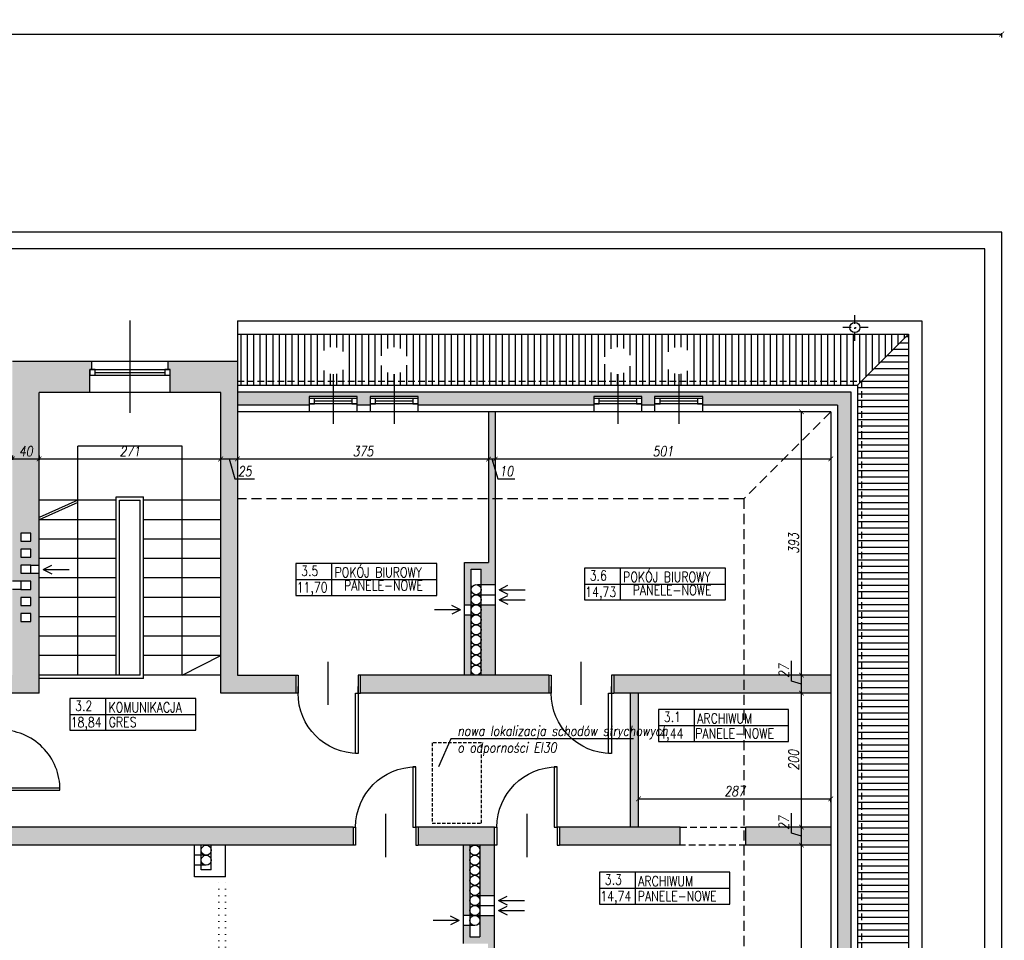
# Model space of a CAD drawing. Header units: millimetres. Extents: x 214604 to 222122, y 23717 to 26152.
# Tile 25 of 26: x 218944 to 220415, y 24778 to 26152. Entities that reach past the tile are written whole.
import ezdxf

# ---------------------------------------------------------------- set-up
doc = ezdxf.new("R2010")
doc.units = ezdxf.units.MM
for name, pattern in [('DASHDOT', [25.4, 12.7, -6.35, 0, -6.35]), ('DASHED', [0.75, 0.5, -0.25]), ('DASHED2', [0.375, 0.25, -0.125]), ('KROPKA2', [3.175, 0, -3.175])]:
    doc.linetypes.add(name, pattern=pattern)
for name, color, linetype in [('A_inwentaryzacja', 8, 'Continuous'), ('A_INWENTARYZACJA_KRESKI', 8, 'Continuous'), ('A_OPIS', 7, 'Continuous'), ('A_OPIS_ZMIANY', 2, 'Continuous'), ('A_WYMIARY', 143, 'Continuous'), ('A_ZMIANY', 10, 'Continuous')]:
    doc.layers.add(name, color=color, linetype=linetype)
doc.layers.add('A_WYBURZENIA', color=30, linetype='KROPKA2', lineweight=20)
doc.styles.add('ROMANS', font='romans.shx', dxfattribs={"width": 0.8, "oblique": 10})
doc.dimstyles.new('Kopia AGA1', dxfattribs={"dimtxt": 15, "dimasz": 7, "dimexe": 1.25, "dimexo": 0.625, "dimgap": 4, "dimtad": 1, "dimdec": 1, "dimtxsty": 'ROMANS', "dimblk": 'ARCHTICK', "dimcen": 20, "dimclrd": 256, "dimclrt": 7, "dimadec": 0, "dimazin": 0, "dimtfac": 1, "dimtdec": 1, "dimtmove": 1, "dimatfit": 3, "dimfxl": 5, "dimfxlon": 1, "dimarcsym": 0})

# ---------------------------------------------------------------- blocks, each defined once
blk = doc.blocks.new('*U7')
for p, q in [((0, 0), (0, -100)), ((900, 0), (900, -100))]:
    blk.add_line(p, q)
blk.add_lwpolyline([(0, 0), (0, 900), (43.75, 900), (43.75, 0)], close=True)
blk.add_arc((0, 0), 900, 0, 90)
blk = doc.blocks.new('*U8')
for p, q in [((0, 0), (0, 100)), ((900, 0), (900, 100))]:
    blk.add_line(p, q)
blk.add_lwpolyline([(0, 0), (0, -900), (43.75, -900), (43.75, 0)], close=True)
blk.add_arc((0, 0), 900, 270, 0)
blk = doc.blocks.new('strzałka')
for q in [(-15.7, -8.9), (-41.8, -15.4), (-15.7, -21.9)]:
    blk.add_line((-3, -15.4), q)
blk = doc.blocks.new('_ARCHTICK')
at = {"color": 0, "linetype": 'ByBlock', "const_width": 0.15}
blk.add_lwpolyline([(-0.5, -0.5), (0.5, 0.5)], dxfattribs=at)
blk = doc.blocks.new('*D42')
at = {"layer": 'A_WYMIARY', "color": 0, "lineweight": -2, "ltscale": 3, "transparency": 16777216}
for p, q in [((218933.5, 25501.5), (218933.5, 25495.2)), ((218973.5, 25501.5), (218973.5, 25495.2))]:
    blk.add_line(p, q, dxfattribs=at)
at = {"layer": 'A_WYMIARY', "lineweight": -2, "ltscale": 3, "transparency": 16777216}
blk.add_line((218933.5, 25496.5), (218973.5, 25496.5), dxfattribs=at)
at = {"layer": 'Defpoints', "color": 0, "ltscale": 3, "transparency": 16777216}
for p in [(218973.5, 25592.2), (218933.5, 25566.9), (218973.5, 25496.5)]:
    blk.add_point(p, dxfattribs=at)
at = {"layer": 'A_WYMIARY', "lineweight": -2, "ltscale": 3, "transparency": 16777216, "xscale": 7, "yscale": 7, "zscale": 7, "rotation": 180}
blk.add_blockref('_ARCHTICK', (218933.5, 25496.5), dxfattribs=at)
at = {"layer": 'A_WYMIARY', "lineweight": -2, "ltscale": 3, "transparency": 16777216, "xscale": 7, "yscale": 7, "zscale": 7}
blk.add_blockref('_ARCHTICK', (218973.5, 25496.5), dxfattribs=at)
at = {"layer": 'A_WYMIARY', "color": 7, "ltscale": 3, "transparency": 16777216, "insert": (218953.5, 25508), "char_height": 15, "attachment_point": 5, "style": 'ROMANS'}
blk.add_mtext('40', dxfattribs=at)
blk = doc.blocks.new('*D43')
at = {"layer": 'A_WYMIARY', "color": 0, "lineweight": -2, "ltscale": 3, "transparency": 16777216}
for p, q in [((218973.5, 25501.5), (218973.5, 25495.2)), ((219244.5, 25501.5), (219244.5, 25495.2))]:
    blk.add_line(p, q, dxfattribs=at)
at = {"layer": 'A_WYMIARY', "lineweight": -2, "ltscale": 3, "transparency": 16777216}
blk.add_line((218973.5, 25496.5), (219244.5, 25496.5), dxfattribs=at)
at = {"layer": 'Defpoints', "color": 0, "ltscale": 3, "transparency": 16777216}
for p in [(218973.5, 25592.2), (219244.5, 25595.9), (219244.5, 25496.5)]:
    blk.add_point(p, dxfattribs=at)
at = {"layer": 'A_WYMIARY', "lineweight": -2, "ltscale": 3, "transparency": 16777216, "xscale": 7, "yscale": 7, "zscale": 7, "rotation": 180}
blk.add_blockref('_ARCHTICK', (218973.5, 25496.5), dxfattribs=at)
at = {"layer": 'A_WYMIARY', "lineweight": -2, "ltscale": 3, "transparency": 16777216, "xscale": 7, "yscale": 7, "zscale": 7}
blk.add_blockref('_ARCHTICK', (219244.5, 25496.5), dxfattribs=at)
at = {"layer": 'A_WYMIARY', "color": 7, "ltscale": 3, "transparency": 16777216, "insert": (219109, 25508), "char_height": 15, "attachment_point": 5, "style": 'ROMANS'}
blk.add_mtext('271', dxfattribs=at)
blk = doc.blocks.new('*D44')
at = {"layer": 'A_WYMIARY', "color": 0, "lineweight": -2, "ltscale": 3, "transparency": 16777216}
for p, q in [((219244.5, 25501.5), (219244.5, 25495.2)), ((219269.5, 25501.5), (219269.5, 25495.2))]:
    blk.add_line(p, q, dxfattribs=at)
at = {"layer": 'A_WYMIARY', "lineweight": -2, "ltscale": 3, "transparency": 16777216}
for p, q in [((219244.5, 25496.5), (219269.5, 25496.5)), ((219257, 25496.5), (219265.9, 25466.7)), ((219265.9, 25466.7), (219294.9, 25466.7))]:
    blk.add_line(p, q, dxfattribs=at)
at = {"layer": 'Defpoints', "color": 0, "ltscale": 3, "transparency": 16777216}
for p in [(219244.5, 25595.9), (219269.5, 25566.9), (219269.5, 25496.5)]:
    blk.add_point(p, dxfattribs=at)
at = {"layer": 'A_WYMIARY', "lineweight": -2, "ltscale": 3, "transparency": 16777216, "xscale": 7, "yscale": 7, "zscale": 7, "rotation": 180}
blk.add_blockref('_ARCHTICK', (219244.5, 25496.5), dxfattribs=at)
at = {"layer": 'A_WYMIARY', "lineweight": -2, "ltscale": 3, "transparency": 16777216, "xscale": 7, "yscale": 7, "zscale": 7}
blk.add_blockref('_ARCHTICK', (219269.5, 25496.5), dxfattribs=at)
at = {"layer": 'A_WYMIARY', "color": 7, "ltscale": 3, "transparency": 16777216, "insert": (219280.4, 25478.2), "char_height": 15, "attachment_point": 5, "style": 'ROMANS'}
blk.add_mtext('25', dxfattribs=at)
blk = doc.blocks.new('*D45')
at = {"layer": 'A_WYMIARY', "color": 0, "lineweight": -2, "ltscale": 3, "transparency": 16777216}
for p, q in [((219269.5, 25501.5), (219269.5, 25495.2)), ((219644.5, 25501.5), (219644.5, 25495.2))]:
    blk.add_line(p, q, dxfattribs=at)
at = {"layer": 'A_WYMIARY', "lineweight": -2, "ltscale": 3, "transparency": 16777216}
blk.add_line((219269.5, 25496.5), (219644.5, 25496.5), dxfattribs=at)
at = {"layer": 'Defpoints', "color": 0, "ltscale": 3, "transparency": 16777216}
for p in [(219269.5, 25566.9), (219644.5, 25566.9), (219644.5, 25496.5)]:
    blk.add_point(p, dxfattribs=at)
at = {"layer": 'A_WYMIARY', "lineweight": -2, "ltscale": 3, "transparency": 16777216, "xscale": 7, "yscale": 7, "zscale": 7, "rotation": 180}
blk.add_blockref('_ARCHTICK', (219269.5, 25496.5), dxfattribs=at)
at = {"layer": 'A_WYMIARY', "lineweight": -2, "ltscale": 3, "transparency": 16777216, "xscale": 7, "yscale": 7, "zscale": 7}
blk.add_blockref('_ARCHTICK', (219644.5, 25496.5), dxfattribs=at)
at = {"layer": 'A_WYMIARY', "color": 7, "ltscale": 3, "transparency": 16777216, "insert": (219457, 25508), "char_height": 15, "attachment_point": 5, "style": 'ROMANS'}
blk.add_mtext('375', dxfattribs=at)
blk = doc.blocks.new('*D46')
at = {"layer": 'A_WYMIARY', "color": 0, "lineweight": -2, "ltscale": 3, "transparency": 16777216}
for p, q in [((219644.5, 25501.5), (219644.5, 25495.2)), ((219654.5, 25501.5), (219654.5, 25495.2))]:
    blk.add_line(p, q, dxfattribs=at)
at = {"layer": 'A_WYMIARY', "lineweight": -2, "ltscale": 3, "transparency": 16777216}
for p, q in [((219644.5, 25496.5), (219654.5, 25496.5)), ((219649.5, 25496.5), (219658.4, 25466.7)), ((219658.4, 25466.7), (219683.6, 25466.7))]:
    blk.add_line(p, q, dxfattribs=at)
at = {"layer": 'Defpoints', "color": 0, "ltscale": 3, "transparency": 16777216}
for p in [(219644.5, 25566.9), (219654.5, 25566.9), (219654.5, 25496.5)]:
    blk.add_point(p, dxfattribs=at)
at = {"layer": 'A_WYMIARY', "lineweight": -2, "ltscale": 3, "transparency": 16777216, "xscale": 7, "yscale": 7, "zscale": 7, "rotation": 180}
blk.add_blockref('_ARCHTICK', (219644.5, 25496.5), dxfattribs=at)
at = {"layer": 'A_WYMIARY', "lineweight": -2, "ltscale": 3, "transparency": 16777216, "xscale": 7, "yscale": 7, "zscale": 7}
blk.add_blockref('_ARCHTICK', (219654.5, 25496.5), dxfattribs=at)
at = {"layer": 'A_WYMIARY', "color": 7, "ltscale": 3, "transparency": 16777216, "insert": (219671, 25478.2), "char_height": 15, "attachment_point": 5, "style": 'ROMANS'}
blk.add_mtext('10', dxfattribs=at)
blk = doc.blocks.new('*D47')
at = {"layer": 'A_WYMIARY', "color": 0, "lineweight": -2, "ltscale": 3, "transparency": 16777216}
for p, q in [((219654.5, 25501.5), (219654.5, 25495.2)), ((220155.5, 25501.5), (220155.5, 25495.2))]:
    blk.add_line(p, q, dxfattribs=at)
at = {"layer": 'A_WYMIARY', "lineweight": -2, "ltscale": 3, "transparency": 16777216}
blk.add_line((219654.5, 25496.5), (220155.5, 25496.5), dxfattribs=at)
at = {"layer": 'Defpoints', "color": 0, "ltscale": 3, "transparency": 16777216}
for p in [(219654.5, 25566.9), (220155.5, 25566.9), (220155.5, 25496.5)]:
    blk.add_point(p, dxfattribs=at)
at = {"layer": 'A_WYMIARY', "lineweight": -2, "ltscale": 3, "transparency": 16777216, "xscale": 7, "yscale": 7, "zscale": 7, "rotation": 180}
blk.add_blockref('_ARCHTICK', (219654.5, 25496.5), dxfattribs=at)
at = {"layer": 'A_WYMIARY', "lineweight": -2, "ltscale": 3, "transparency": 16777216, "xscale": 7, "yscale": 7, "zscale": 7}
blk.add_blockref('_ARCHTICK', (220155.5, 25496.5), dxfattribs=at)
at = {"layer": 'A_WYMIARY', "color": 7, "ltscale": 3, "transparency": 16777216, "insert": (219905, 25508), "char_height": 15, "attachment_point": 5, "style": 'ROMANS'}
blk.add_mtext('501', dxfattribs=at)
blk = doc.blocks.new('*D53')
at = {"layer": 'A_WYMIARY', "color": 0, "lineweight": -2, "ltscale": 3, "transparency": 16777216}
for p, q in [((220116.6, 24919.9), (220110.4, 24919.9)), ((220116.6, 24526.9), (220110.4, 24526.9))]:
    blk.add_line(p, q, dxfattribs=at)
at = {"layer": 'A_WYMIARY', "lineweight": -2, "ltscale": 3, "transparency": 16777216}
blk.add_line((220111.6, 24526.9), (220111.6, 24919.9), dxfattribs=at)
at = {"layer": 'Defpoints', "color": 0, "ltscale": 3, "transparency": 16777216}
for p in [(220111.6, 24919.9), (220155.5, 24919.9), (220155.5, 24526.9)]:
    blk.add_point(p, dxfattribs=at)
at = {"layer": 'A_WYMIARY', "lineweight": -2, "ltscale": 3, "transparency": 16777216, "xscale": 7, "yscale": 7, "zscale": 7}
for p, rotation in [((220111.6, 24919.9), 90), ((220111.6, 24526.9), 270)]:
    blk.add_blockref('_ARCHTICK', p, dxfattribs=dict(at, rotation=rotation))
at = {"layer": 'A_WYMIARY', "color": 7, "ltscale": 3, "transparency": 16777216, "insert": (220100.1, 24723.4), "char_height": 15, "attachment_point": 5, "rotation": 90, "style": 'ROMANS'}
blk.add_mtext('393', dxfattribs=at)
blk = doc.blocks.new('*D54')
at = {"layer": 'A_WYMIARY', "lineweight": -2, "ltscale": 3, "transparency": 16777216}
for p, q in [((220096.9, 24937.8), (220096.9, 24967.9)), ((220111.6, 24933.4), (220096.9, 24937.8)), ((220111.6, 24919.9), (220111.6, 24946.9))]:
    blk.add_line(p, q, dxfattribs=at)
at = {"layer": 'A_WYMIARY', "color": 0, "lineweight": -2, "ltscale": 3, "transparency": 16777216}
for p, q in [((220116.6, 24946.9), (220110.4, 24946.9)), ((220116.6, 24919.9), (220110.4, 24919.9))]:
    blk.add_line(p, q, dxfattribs=at)
at = {"layer": 'Defpoints', "color": 0, "ltscale": 3, "transparency": 16777216}
for p in [(220111.6, 24946.9), (220155.5, 24946.9), (220155.5, 24919.9)]:
    blk.add_point(p, dxfattribs=at)
at = {"layer": 'A_WYMIARY', "lineweight": -2, "ltscale": 3, "transparency": 16777216, "xscale": 7, "yscale": 7, "zscale": 7}
for p, rotation in [((220111.6, 24946.9), 90), ((220111.6, 24919.9), 270)]:
    blk.add_blockref('_ARCHTICK', p, dxfattribs=dict(at, rotation=rotation))
at = {"layer": 'A_WYMIARY', "color": 7, "ltscale": 3, "transparency": 16777216, "insert": (220085.4, 24952.8), "char_height": 15, "attachment_point": 5, "rotation": 90, "style": 'ROMANS'}
blk.add_mtext('27', dxfattribs=at)
blk = doc.blocks.new('*D55')
at = {"layer": 'A_WYMIARY', "color": 0, "lineweight": -2, "ltscale": 3, "transparency": 16777216}
for p, q in [((220116.6, 25146.9), (220110.4, 25146.9)), ((220116.6, 24946.9), (220110.4, 24946.9))]:
    blk.add_line(p, q, dxfattribs=at)
at = {"layer": 'A_WYMIARY', "lineweight": -2, "ltscale": 3, "transparency": 16777216}
blk.add_line((220111.6, 24946.9), (220111.6, 25146.9), dxfattribs=at)
at = {"layer": 'Defpoints', "color": 0, "ltscale": 3, "transparency": 16777216}
for p in [(220111.6, 25146.9), (220155.5, 25146.9), (220155.5, 24946.9)]:
    blk.add_point(p, dxfattribs=at)
at = {"layer": 'A_WYMIARY', "lineweight": -2, "ltscale": 3, "transparency": 16777216, "xscale": 7, "yscale": 7, "zscale": 7}
for p, rotation in [((220111.6, 25146.9), 90), ((220111.6, 24946.9), 270)]:
    blk.add_blockref('_ARCHTICK', p, dxfattribs=dict(at, rotation=rotation))
at = {"layer": 'A_WYMIARY', "color": 7, "ltscale": 3, "transparency": 16777216, "insert": (220100.1, 25046.9), "char_height": 15, "attachment_point": 5, "rotation": 90, "style": 'ROMANS'}
blk.add_mtext('200', dxfattribs=at)
blk = doc.blocks.new('*D56')
at = {"layer": 'A_WYMIARY', "lineweight": -2, "ltscale": 3, "transparency": 16777216}
for p, q in [((220096.9, 25164.8), (220096.9, 25194.9)), ((220111.6, 25146.9), (220111.6, 25173.9)), ((220111.6, 25160.4), (220096.9, 25164.8))]:
    blk.add_line(p, q, dxfattribs=at)
at = {"layer": 'A_WYMIARY', "color": 0, "lineweight": -2, "ltscale": 3, "transparency": 16777216}
for p, q in [((220116.6, 25173.9), (220110.4, 25173.9)), ((220116.6, 25146.9), (220110.4, 25146.9))]:
    blk.add_line(p, q, dxfattribs=at)
at = {"layer": 'Defpoints', "color": 0, "ltscale": 3, "transparency": 16777216}
for p in [(220111.6, 25173.9), (220155.5, 25173.9), (220155.5, 25146.9)]:
    blk.add_point(p, dxfattribs=at)
at = {"layer": 'A_WYMIARY', "lineweight": -2, "ltscale": 3, "transparency": 16777216, "xscale": 7, "yscale": 7, "zscale": 7}
for p, rotation in [((220111.6, 25173.9), 90), ((220111.6, 25146.9), 270)]:
    blk.add_blockref('_ARCHTICK', p, dxfattribs=dict(at, rotation=rotation))
at = {"layer": 'A_WYMIARY', "color": 7, "ltscale": 3, "transparency": 16777216, "insert": (220085.4, 25179.8), "char_height": 15, "attachment_point": 5, "rotation": 90, "style": 'ROMANS'}
blk.add_mtext('27', dxfattribs=at)
blk = doc.blocks.new('*D57')
at = {"layer": 'A_WYMIARY', "color": 0, "lineweight": -2, "ltscale": 3, "transparency": 16777216}
for p, q in [((220116.6, 25566.9), (220110.4, 25566.9)), ((220116.6, 25173.9), (220110.4, 25173.9))]:
    blk.add_line(p, q, dxfattribs=at)
at = {"layer": 'A_WYMIARY', "lineweight": -2, "ltscale": 3, "transparency": 16777216}
blk.add_line((220111.6, 25173.9), (220111.6, 25566.9), dxfattribs=at)
at = {"layer": 'Defpoints', "color": 0, "ltscale": 3, "transparency": 16777216}
for p in [(220111.6, 25566.9), (220155.5, 25566.9), (220155.5, 25173.9)]:
    blk.add_point(p, dxfattribs=at)
at = {"layer": 'A_WYMIARY', "lineweight": -2, "ltscale": 3, "transparency": 16777216, "xscale": 7, "yscale": 7, "zscale": 7}
for p, rotation in [((220111.6, 25566.9), 90), ((220111.6, 25173.9), 270)]:
    blk.add_blockref('_ARCHTICK', p, dxfattribs=dict(at, rotation=rotation))
at = {"layer": 'A_WYMIARY', "color": 7, "ltscale": 3, "transparency": 16777216, "insert": (220100.1, 25370.4), "char_height": 15, "attachment_point": 5, "rotation": 90, "style": 'ROMANS'}
blk.add_mtext('393', dxfattribs=at)
blk = doc.blocks.new('*D86')
at = {"layer": 'A_OPIS', "color": 0, "lineweight": -2, "ltscale": 3, "transparency": 16777216}
for p, q in [((214910.7, 26126), (214910.7, 26132.3)), ((220410.7, 26126), (220410.7, 26132.3))]:
    blk.add_line(p, q, dxfattribs=at)
at = {"layer": 'A_OPIS', "lineweight": -2, "ltscale": 3, "transparency": 16777216}
blk.add_line((214910.7, 26131), (220410.7, 26131), dxfattribs=at)
at = {"layer": 'Defpoints', "color": 0, "ltscale": 3, "transparency": 16777216}
for p in [(220410.7, 26131), (214910.7, 25904.5), (220410.7, 25904.5)]:
    blk.add_point(p, dxfattribs=at)
at = {"layer": 'A_OPIS', "lineweight": -2, "ltscale": 3, "transparency": 16777216, "xscale": 7, "yscale": 7, "zscale": 7, "rotation": 180}
blk.add_blockref('_ARCHTICK', (214910.7, 26131), dxfattribs=at)
at = {"layer": 'A_OPIS', "lineweight": -2, "ltscale": 3, "transparency": 16777216, "xscale": 7, "yscale": 7, "zscale": 7}
blk.add_blockref('_ARCHTICK', (220410.7, 26131), dxfattribs=at)
at = {"layer": 'A_OPIS', "color": 7, "ltscale": 3, "transparency": 16777216, "insert": (217660.7, 26142.5), "char_height": 15, "attachment_point": 5, "style": 'ROMANS'}
blk.add_mtext('5500', dxfattribs=at)
blk = doc.blocks.new('*D107')
at = {"layer": 'A_WYMIARY', "color": 0, "lineweight": -2, "ltscale": 3, "transparency": 16777216}
for p, q in [((219868.5, 24984), (219868.5, 24990.3)), ((220155.5, 24984), (220155.5, 24990.3))]:
    blk.add_line(p, q, dxfattribs=at)
at = {"layer": 'A_WYMIARY', "lineweight": -2, "ltscale": 3, "transparency": 16777216}
blk.add_line((219868.5, 24989), (220155.5, 24989), dxfattribs=at)
at = {"layer": 'Defpoints', "color": 0, "ltscale": 3, "transparency": 16777216}
for p in [(220155.5, 24989), (219868.5, 24946.9), (220155.5, 24946.9)]:
    blk.add_point(p, dxfattribs=at)
at = {"layer": 'A_WYMIARY', "lineweight": -2, "ltscale": 3, "transparency": 16777216, "xscale": 7, "yscale": 7, "zscale": 7, "rotation": 180}
blk.add_blockref('_ARCHTICK', (219868.5, 24989), dxfattribs=at)
at = {"layer": 'A_WYMIARY', "lineweight": -2, "ltscale": 3, "transparency": 16777216, "xscale": 7, "yscale": 7, "zscale": 7}
blk.add_blockref('_ARCHTICK', (220155.5, 24989), dxfattribs=at)
at = {"layer": 'A_WYMIARY', "color": 7, "ltscale": 3, "transparency": 16777216, "insert": (220012, 25000.5), "char_height": 15, "attachment_point": 5, "style": 'ROMANS'}
blk.add_mtext('287', dxfattribs=at)

msp = doc.modelspace()

# ---------------------------------------------------------------- hatches: boundary and pattern name
at = {"layer": 'A_inwentaryzacja', "ltscale": 3}
h = msp.add_hatch(dxfattribs=at)
h.set_pattern_fill('ANSI31', color=256, scale=3, angle=45)
h.paths.add_polyline_path([(220271.52, 25682.87), (219269.52, 25682.87), (219269.52, 25612.87), (219412.52, 25612.87), (219412.52, 25623.12, -0.4142136), (219392.23, 25643.4, -1), (219432.8, 25643.4, -0.4142136), (219412.52, 25623.12), (219412.52, 25612.87), (219503.52, 25612.87), (219503.52, 25623.12, -0.4142136), (219483.23, 25643.4, -1), (219523.8, 25643.4, -0.4142136), (219503.52, 25623.12), (219503.52, 25612.87), (219837.52, 25612.87), (219837.52, 25623.12, -0.4142136), (219817.23, 25643.4, -1), (219857.8, 25643.4, -0.4142136), (219837.52, 25623.12), (219837.52, 25612.87), (219928.52, 25612.87), (219928.52, 25623.12, -0.4142136), (219908.23, 25643.4, -1), (219948.8, 25643.4, -0.4142136), (219928.52, 25623.12), (219928.52, 25612.87), (220201.52, 25612.87)])
h.paths.add_polyline_path([(220201.52, 25612.87), (219928.52, 25612.87), (219928.52, 25606.87), (220195.52, 25606.87)])
h.paths.add_polyline_path([(219928.52, 25612.87), (219837.52, 25612.87), (219837.52, 25606.87), (219928.52, 25606.87)])
h.paths.add_polyline_path([(219837.52, 25612.87), (219503.52, 25612.87), (219503.52, 25606.87), (219837.52, 25606.87)])
h.paths.add_polyline_path([(219412.52, 25612.87), (219269.52, 25612.87), (219269.52, 25606.87), (219412.52, 25606.87)])
h.paths.add_polyline_path([(219503.52, 25612.87), (219412.52, 25612.87), (219412.52, 25606.87), (219503.52, 25606.87)])
h = msp.add_hatch(dxfattribs=at)
h.set_pattern_fill('ANSI31', color=256, scale=3, angle=135)
h.paths.add_polyline_path([(220271.52, 25682.87), (220201.52, 25612.87), (220201.52, 24480.87), (220271.52, 24410.87)])
h.paths.add_polyline_path([(220201.52, 25612.87), (220195.52, 25606.87), (220195.52, 24486.87), (220201.52, 24480.87)])
at = {"layer": 'A_INWENTARYZACJA_KRESKI', "ltscale": 3}
h = msp.add_hatch(color=256, dxfattribs=at)
h.dxf.hatch_style = 1
h.paths.add_polyline_path([(218973.52, 25325.87), (218961.02, 25325.87), (218946.02, 25325.87), (218946.02, 25337.87), (218961.02, 25337.87), (218973.52, 25337.87), (218973.52, 25595.87), (219049.02, 25595.87), (219049.02, 25629.87), (219052.02, 25629.87), (219052.02, 25641.87), (218933.52, 25641.87), (218933.52, 25313.87), (218946.02, 25313.87), (218961.02, 25313.87), (218961.02, 25301.87), (218946.02, 25301.87), (218933.52, 25301.87), (218933.52, 25173.87), (218712.52, 25173.87), (218712.52, 25146.87), (218973.52, 25146.87)])
h.paths.add_polyline_path([(218946.02, 25253.87), (218946.02, 25265.87), (218961.02, 25265.87), (218961.02, 25253.87)], flags=16)
h.paths.add_polyline_path([(218946.02, 25277.87), (218946.02, 25289.87), (218961.02, 25289.87), (218961.02, 25277.87)], flags=16)
h.paths.add_polyline_path([(218946.02, 25349.87), (218946.02, 25361.87), (218961.02, 25361.87), (218961.02, 25349.87)], flags=16)
h.paths.add_polyline_path([(218946.02, 25373.87), (218946.02, 25385.87), (218961.02, 25385.87), (218961.02, 25373.87)], flags=16)
h = msp.add_hatch(color=256, dxfattribs=at)
h.dxf.hatch_style = 1
h.paths.add_polyline_path([(219356.52, 25173.87), (219269.52, 25173.87), (219269.52, 25641.87), (219166.02, 25641.87), (219166.02, 25629.87), (219169.02, 25629.87), (219169.02, 25621.87), (219169.02, 25595.87), (219244.52, 25595.87), (219244.52, 25146.87), (219356.52, 25146.87)])
h = msp.add_hatch(color=256, dxfattribs=at)
h.dxf.hatch_style = 1
h.paths.add_polyline_path([(219801.52, 25589.87), (219837.52, 25589.87), (219837.52, 25596.87), (219503.52, 25596.87), (219503.52, 25589.87), (219539.52, 25589.87), (219539.52, 25576.87), (219801.52, 25576.87)])
h.paths.add_polyline_path([(219467.52, 25589.87), (219503.52, 25589.87), (219503.52, 25596.87), (219412.52, 25596.87), (219412.52, 25589.87), (219448.52, 25589.87), (219448.52, 25576.87), (219467.52, 25576.87)])
h.paths.add_polyline_path([(219376.52, 25589.87), (219412.52, 25589.87), (219412.52, 25596.87), (219269.52, 25596.87), (219269.52, 25576.87), (219376.52, 25576.87)])
h.paths.add_polyline_path([(219892.52, 25589.87), (219928.52, 25589.87), (219928.52, 25596.87), (219837.52, 25596.87), (219837.52, 25589.87), (219873.52, 25589.87), (219873.52, 25576.87), (219892.52, 25576.87)])
h = msp.add_hatch(color=256, dxfattribs=at)
h.dxf.hatch_style = 1
h.paths.add_polyline_path([(220185.52, 25596.87), (219928.52, 25596.87), (219928.52, 25589.87), (219964.52, 25589.87), (219964.52, 25576.87), (220165.52, 25576.87), (220165.52, 24516.87), (219963.52, 24516.87), (219963.52, 24503.87), (219927.52, 24503.87), (219927.52, 24496.87), (220185.52, 24496.87)])
h = msp.add_hatch(color=256, dxfattribs=at)
h.dxf.hatch_style = 1
h.paths.add_polyline_path([(219654.52, 25436.87), (219644.52, 25436.87), (219644.52, 25341.87), (219608.52, 25341.87), (219608.52, 25278.87), (219618.52, 25278.87), (219618.52, 25331.87), (219633.52, 25331.87), (219633.52, 25308.87), (219654.52, 25308.87)])
h.paths.add_polyline_path([(219654.52, 25566.87), (219644.52, 25566.87), (219644.52, 25436.87), (219654.52, 25436.87)])
h.paths.add_polyline_path([(219654.52, 25278.87), (219633.52, 25278.87), (219633.52, 25173.87), (219654.52, 25173.87)])
h.paths.add_polyline_path([(219618.52, 25263.87), (219608.52, 25263.87), (219608.52, 25173.87), (219618.52, 25173.87)])
h = msp.add_hatch(color=256, dxfattribs=at)
h.dxf.hatch_style = 1
h.paths.add_polyline_path([(219734.52, 25173.87), (219654.52, 25173.87), (219453.52, 25173.87), (219453.52, 25146.87), (219734.52, 25146.87)])
h = msp.add_hatch(color=256, dxfattribs=at)
h.dxf.hatch_style = 1
h.paths.add_polyline_path([(220155.52, 25173.87), (220025.52, 25173.87), (220025.52, 25146.87), (220155.52, 25146.87)])
h.paths.add_polyline_path([(220025.52, 25173.87), (219831.52, 25173.87), (219831.52, 25146.87), (220025.52, 25146.87)])
h = msp.add_hatch(color=256, dxfattribs=at)
h.dxf.hatch_style = 1
h.paths.add_polyline_path([(219868.52, 25146.87), (219856.52, 25146.87), (219856.52, 24946.87), (219868.52, 24946.87)])
h = msp.add_hatch(color=256, dxfattribs=at)
h.dxf.hatch_style = 1
h.paths.add_polyline_path([(219442.52, 24946.87), (218855.52, 24946.87), (218855.52, 24919.87), (219205.52, 24919.87), (219442.52, 24919.87)])
h = msp.add_hatch(color=256, dxfattribs=at)
h.dxf.hatch_style = 1
h.paths.add_polyline_path([(219653.52, 24946.87), (219539.52, 24946.87), (219539.52, 24946.87), (219539.52, 24919.87), (219653.52, 24919.87)])
h = msp.add_hatch(color=256, dxfattribs=at)
h.dxf.hatch_style = 1
h.paths.add_polyline_path([(219930.52, 24946.87), (219750.52, 24946.87), (219750.52, 24919.87), (219930.52, 24919.87)])
h = msp.add_hatch(color=256, dxfattribs=at)
h.dxf.hatch_style = 1
h.paths.add_polyline_path([(220155.52, 24946.87), (220028.52, 24946.87), (220028.52, 24919.87), (220155.52, 24919.87)])
h = msp.add_hatch(color=256, dxfattribs=at)
h.dxf.hatch_style = 1
h.paths.add_polyline_path([(219653.52, 24814.88), (219631.52, 24814.88), (219631.52, 24782.87), (219616.52, 24782.87), (219616.52, 24799.88), (219606.52, 24799.88), (219606.52, 24772.87), (219643.52, 24772.87), (219643.52, 24656.87), (219653.52, 24656.87)])
h.paths.add_polyline_path([(219653.52, 24656.87), (219643.52, 24656.87), (219643.52, 24526.87), (219653.52, 24526.87)])
h.paths.add_polyline_path([(219653.52, 24919.87), (219631.52, 24919.87), (219631.52, 24844.88), (219653.52, 24844.88)])
h.paths.add_polyline_path([(219616.52, 24919.87), (219606.52, 24919.87), (219606.52, 24814.88), (219616.52, 24814.88)])

# ---------------------------------------------------------------- linework, layer by layer
at = {"layer": 'A_inwentaryzacja', "ltscale": 3}
for p, q in [((219109.02, 25703.44), (219109.02, 25565.34)), ((219269.52, 25702.87), (219269.52, 25173.87)), ((219269.52, 25702.87), (220291.52, 25702.87)), ((220291.52, 25702.87), (220291.52, 24390.87)), ((219269.52, 25682.87), (220271.52, 25682.87)), ((220195.52, 25606.87), (220271.52, 25682.87)), ((220271.52, 25682.87), (220271.52, 24410.87)), ((219269.52, 25641.87), (218933.52, 25641.87)), ((219052.02, 25629.87), (219052.02, 25641.87)), ((219166.02, 25629.87), (219166.02, 25641.87)), ((219049.02, 25595.87), (219049.02, 25629.87)), ((219049.02, 25629.87), (219169.02, 25629.87)), ((219057.02, 25625.87), (219161.02, 25625.87)), ((219169.02, 25595.87), (219169.02, 25629.87)), ((219049.02, 25621.87), (219169.02, 25621.87)), ((219412.52, 25623.12), (219412.52, 25548.82)), ((219503.52, 25623.12), (219503.52, 25548.82)), ((219837.52, 25623.12), (219837.52, 25548.82)), ((219928.52, 25623.12), (219928.52, 25548.82)), ((219269.52, 25606.87), (220195.52, 25606.87)), ((219269.52, 25596.87), (220185.52, 25596.87)), ((220185.52, 25596.87), (220185.52, 24496.87)), ((220195.52, 25606.87), (220195.52, 24486.87)), ((218973.52, 25146.87), (218973.52, 25595.87)), ((219244.52, 25595.87), (218973.52, 25595.87)), ((219244.52, 25146.87), (219244.52, 25595.87)), ((219448.52, 25589.87), (219376.52, 25589.87)), ((219376.52, 25589.87), (219376.52, 25566.87)), ((219448.52, 25586.87), (219376.52, 25586.87)), ((219440.52, 25582.87), (219384.52, 25582.87)), ((219448.52, 25566.87), (219448.52, 25589.87)), ((219539.52, 25589.87), (219467.52, 25589.87)), ((219467.52, 25589.87), (219467.52, 25566.87)), ((219539.52, 25586.87), (219467.52, 25586.87)), ((219531.52, 25582.87), (219475.52, 25582.87)), ((219539.52, 25566.87), (219539.52, 25589.87)), ((219801.52, 25589.87), (219801.52, 25566.87)), ((219873.52, 25589.87), (219801.52, 25589.87)), ((219873.52, 25586.87), (219801.52, 25586.87)), ((219865.52, 25582.87), (219809.52, 25582.87)), ((219873.52, 25566.87), (219873.52, 25589.87)), ((219964.52, 25589.87), (219892.52, 25589.87)), ((219892.52, 25589.87), (219892.52, 25566.87)), ((219964.52, 25586.87), (219892.52, 25586.87)), ((219956.52, 25582.87), (219900.52, 25582.87)), ((219964.52, 25566.87), (219964.52, 25589.87)), ((219376.52, 25576.87), (219269.52, 25576.87)), ((220155.52, 25566.87), (219269.52, 25566.87)), ((219448.52, 25578.87), (219376.52, 25578.87)), ((219467.52, 25576.87), (219448.52, 25576.87)), ((219539.52, 25578.87), (219467.52, 25578.87)), ((219801.52, 25576.87), (219539.52, 25576.87)), ((219644.52, 25566.87), (219644.52, 25341.87)), ((219654.52, 25566.87), (219654.52, 25173.87)), ((219873.52, 25578.87), (219801.52, 25578.87)), ((219892.52, 25576.87), (219873.52, 25576.87)), ((219964.52, 25578.87), (219892.52, 25578.87)), ((220165.52, 25576.87), (219964.52, 25576.87)), ((220155.52, 25566.87), (220155.52, 24526.87)), ((220165.52, 25576.87), (220165.52, 24516.87)), ((219031.02, 25173.87), (219031.02, 25515.87)), ((219187.02, 25515.87), (219031.02, 25515.87)), ((219187.02, 25173.87), (219187.02, 25515.87)), ((219088.52, 25434.87), (218973.52, 25434.87)), ((219031.02, 25434.87), (218973.52, 25409.03)), ((219088.52, 25173.87), (219088.52, 25439.87)), ((219088.52, 25439.87), (219129.52, 25439.87)), ((219093.52, 25173.87), (219093.52, 25434.87)), ((219093.52, 25434.87), (219124.52, 25434.87)), ((219124.52, 25173.87), (219124.52, 25434.87)), ((219129.52, 25168.87), (219129.52, 25439.87)), ((219244.52, 25434.87), (219129.52, 25434.87)), ((219031.02, 25431.71), (218973.52, 25405.87)), ((219088.52, 25405.87), (218973.52, 25405.87)), ((219244.52, 25405.87), (219129.52, 25405.87)), ((219088.52, 25376.87), (218973.52, 25376.87)), ((219244.52, 25376.87), (219129.52, 25376.87)), ((219088.52, 25347.87), (218973.52, 25347.87)), ((219244.52, 25347.87), (219129.52, 25347.87)), ((218961.02, 25337.87), (218973.52, 25337.87)), ((219608.52, 25173.87), (219608.52, 25341.87)), ((219608.52, 25341.87), (219644.52, 25341.87)), ((219618.52, 25173.87), (219618.52, 25331.87)), ((219618.52, 25331.87), (219633.52, 25331.87)), ((219633.52, 25173.87), (219633.52, 25331.87)), ((218961.02, 25325.87), (218973.52, 25325.87)), ((219088.52, 25318.87), (218973.52, 25318.87)), ((219244.52, 25318.87), (219129.52, 25318.87)), ((218946.02, 25313.87), (218933.52, 25313.87)), ((219628.07, 25308.87), (219654.52, 25308.87)), ((218946.02, 25301.87), (218933.52, 25301.87)), ((219088.52, 25289.87), (218973.52, 25289.87)), ((219244.52, 25289.87), (219129.52, 25289.87)), ((219626.02, 25293.87), (219654.52, 25293.87)), ((219608.52, 25278.87), (219626.02, 25278.87)), ((219626.02, 25278.87), (219654.52, 25278.87)), ((219088.52, 25260.87), (218973.52, 25260.87)), ((219244.52, 25260.87), (219129.52, 25260.87)), ((219608.52, 25263.87), (219626.02, 25263.87)), ((219088.52, 25231.87), (218973.52, 25231.87)), ((219244.52, 25231.87), (219129.52, 25231.87)), ((219088.52, 25202.87), (218973.52, 25202.87)), ((219244.52, 25202.87), (219129.52, 25202.87)), ((219187.02, 25173.87), (219244.52, 25202.87)), ((219405.02, 25129.22), (219405.02, 25193.65)), ((219783.02, 25129.22), (219783.02, 25193.65)), ((219124.52, 25173.87), (218973.52, 25173.87)), ((219244.52, 25173.87), (219129.52, 25173.87)), ((219269.52, 25173.87), (219356.52, 25173.87)), ((219356.52, 25173.87), (219356.52, 25146.87)), ((219453.52, 25146.87), (219453.52, 25173.87)), ((219654.52, 25173.87), (219453.52, 25173.87)), ((219633.52, 25173.87), (219618.52, 25173.87)), ((219734.52, 25173.87), (219654.52, 25173.87)), ((219734.52, 25173.87), (219734.52, 25146.87)), ((220155.52, 25173.87), (219831.52, 25173.87)), ((219831.52, 25173.87), (219831.52, 25146.87)), ((219129.52, 25168.87), (218973.52, 25168.87)), ((218973.52, 25146.87), (218712.52, 25146.87)), ((219356.52, 25146.87), (219244.52, 25146.87)), ((219734.52, 25146.87), (219453.52, 25146.87)), ((220155.52, 25146.87), (219831.52, 25146.87)), ((219856.52, 25146.87), (219831.52, 25146.87)), ((219856.52, 24946.87), (219856.52, 25146.87)), ((219868.52, 24946.87), (219868.52, 25146.87)), ((219491.02, 24902.22), (219491.02, 24966.65)), ((219702.02, 24902.22), (219702.02, 24966.65)), ((219442.52, 24946.87), (218855.52, 24946.87)), ((219442.52, 24946.87), (219442.52, 24919.87)), ((219653.52, 24946.87), (219539.52, 24946.87)), ((219539.52, 24946.87), (219539.52, 24919.87)), ((219653.52, 24526.87), (219653.52, 24946.87)), ((219750.52, 24946.87), (219750.52, 24919.87)), ((219930.52, 24946.87), (219750.52, 24946.87)), ((219930.52, 24946.87), (219868.52, 24946.87)), ((219930.52, 24919.87), (219930.52, 24946.87)), ((220155.52, 24946.87), (220028.52, 24946.87)), ((220028.52, 24919.87), (220028.52, 24946.87)), ((219205.52, 24919.87), (218855.52, 24919.87)), ((219442.52, 24919.87), (219205.52, 24919.87)), ((219205.52, 24872.87), (219205.52, 24919.87)), ((219215.52, 24882.87), (219215.52, 24919.87)), ((219230.52, 24919.87), (219215.52, 24919.87)), ((219230.52, 24882.87), (219230.52, 24919.87)), ((219251.52, 24872.87), (219251.52, 24919.87)), ((219653.52, 24919.87), (219539.52, 24919.87)), ((219606.52, 24919.87), (219606.52, 24772.87)), ((219631.52, 24919.87), (219616.52, 24919.87)), ((219616.52, 24919.87), (219616.52, 24782.87)), ((219631.52, 24919.87), (219631.52, 24782.87)), ((219930.52, 24919.87), (219750.52, 24919.87)), ((220155.52, 24919.87), (220028.52, 24919.87)), ((219223.02, 24904.87), (219205.52, 24904.87)), ((219223.02, 24889.87), (219205.52, 24889.87)), ((219230.52, 24882.87), (219215.52, 24882.87)), ((219251.52, 24872.87), (219205.52, 24872.87)), ((219624.02, 24844.88), (219653.52, 24844.88)), ((219624.02, 24829.88), (219653.52, 24829.88)), ((219624.02, 24814.88), (219606.52, 24814.88)), ((219624.02, 24814.88), (219653.52, 24814.88)), ((219624.02, 24799.88), (219606.52, 24799.88)), ((219616.52, 24782.87), (219631.52, 24782.87))]:
    msp.add_line(p, q, dxfattribs=at)
at = {"layer": 'A_inwentaryzacja', "linetype": 'DASHDOT'}
for p, q in [((220191.52, 25672.87), (220191.52, 25712.87)), ((220211.52, 25692.87), (220171.52, 25692.87))]:
    msp.add_line(p, q, dxfattribs=at)
at = {"layer": 'A_inwentaryzacja', "linetype": 'DASHED', "ltscale": 20}
for p, q in [((219269.52, 25612.87), (220201.52, 25612.87)), ((220201.52, 25612.87), (220201.52, 24480.87)), ((219930.52, 24946.87), (220028.52, 24946.87)), ((220028.52, 24919.87), (219930.52, 24919.87))]:
    msp.add_line(p, q, dxfattribs=at)
at = {"layer": 'A_inwentaryzacja', "linetype": 'DASHED', "ltscale": 30}
for p, q in [((220155.52, 25566.87), (220025.52, 25436.87)), ((220025.52, 25436.87), (219269.52, 25436.87)), ((220025.52, 25436.87), (220025.52, 24656.87))]:
    msp.add_line(p, q, dxfattribs=at)
at = {"layer": 'A_inwentaryzacja', "ltscale": 3}
for points in [[(219049.02, 25621.87), (219057.02, 25621.87), (219057.02, 25629.87), (219049.02, 25629.87)], [(219161.02, 25621.87), (219169.02, 25621.87), (219169.02, 25629.87), (219161.02, 25629.87)], [(219376.52, 25578.87), (219384.52, 25578.87), (219384.52, 25586.87), (219376.52, 25586.87)], [(219440.52, 25578.87), (219448.52, 25578.87), (219448.52, 25586.87), (219440.52, 25586.87)], [(219467.52, 25578.87), (219475.52, 25578.87), (219475.52, 25586.87), (219467.52, 25586.87)], [(219531.52, 25578.87), (219539.52, 25578.87), (219539.52, 25586.87), (219531.52, 25586.87)], [(219801.52, 25578.87), (219809.52, 25578.87), (219809.52, 25586.87), (219801.52, 25586.87)], [(219865.52, 25578.87), (219873.52, 25578.87), (219873.52, 25586.87), (219865.52, 25586.87)], [(219892.52, 25578.87), (219900.52, 25578.87), (219900.52, 25586.87), (219892.52, 25586.87)], [(219956.52, 25578.87), (219964.52, 25578.87), (219964.52, 25586.87), (219956.52, 25586.87)], [(218961.02, 25373.87), (218961.02, 25385.87), (218946.02, 25385.87), (218946.02, 25373.87)], [(218961.02, 25349.87), (218961.02, 25361.87), (218946.02, 25361.87), (218946.02, 25349.87)], [(218961.02, 25325.87), (218961.02, 25337.87), (218946.02, 25337.87), (218946.02, 25325.87)], [(218961.02, 25301.87), (218961.02, 25313.87), (218946.02, 25313.87), (218946.02, 25301.87)], [(218961.02, 25277.87), (218961.02, 25289.87), (218946.02, 25289.87), (218946.02, 25277.87)], [(218961.02, 25253.87), (218961.02, 25265.87), (218946.02, 25265.87), (218946.02, 25253.87)], [(218914.52, 25001.87), (219004.52, 25001.87), (219004.52, 25004.87), (218914.52, 25004.87)]]:
    msp.add_lwpolyline(points, close=True, dxfattribs=at)
for points in [[(219356.52, 25173.87), (219360.02, 25173.87), (219360.02, 25146.87), (219356.52, 25146.87)], [(219453.52, 25173.87), (219450.02, 25173.87), (219450.02, 25146.87), (219453.52, 25146.87)], [(219734.52, 25173.87), (219738.02, 25173.87), (219738.02, 25146.87), (219734.52, 25146.87)], [(219831.52, 25173.87), (219828.02, 25173.87), (219828.02, 25146.87), (219831.52, 25146.87)], [(219442.52, 24946.87), (219446.02, 24946.87), (219446.02, 24919.87), (219442.52, 24919.87)], [(219539.52, 24946.87), (219536.02, 24946.87), (219536.02, 24919.87), (219539.52, 24919.87)], [(219653.52, 24946.87), (219657.02, 24946.87), (219657.02, 24919.87), (219653.52, 24919.87)], [(219750.52, 24946.87), (219747.02, 24946.87), (219747.02, 24919.87), (219750.52, 24919.87)]]:
    msp.add_lwpolyline(points, dxfattribs=at)
for centre in [(220191.52, 25692.87), (219626.02, 25301.37), (219626.02, 25286.37), (219626.02, 25271.37), (219626.02, 25256.37), (219626.02, 25241.37), (219626.02, 25226.37), (219626.02, 25211.37), (219626.02, 25196.37), (219626.02, 25181.37), (219223.02, 24912.37), (219624.02, 24912.38), (219223.02, 24897.37), (219624.02, 24897.38), (219624.02, 24882.38), (219624.02, 24867.38), (219624.02, 24852.38), (219624.02, 24837.38), (219624.02, 24822.38), (219624.02, 24807.38)]:
    msp.add_circle(centre, 7.5, dxfattribs=at)
msp.add_arc((218916.02, 25003.37), 88.51, 359.02898, 90.97102, dxfattribs=at)
at = {"layer": 'A_OPIS', "ltscale": 3}
msp.add_lwpolyline([(214910.74, 25835.22), (214910.74, 23735.22), (220410.74, 23735.22), (220410.74, 25835.22), (214910.74, 25835.22)], dxfattribs=at)
msp.add_lwpolyline([(215085.74, 25810.22), (215085.74, 23760.22), (220385.74, 23760.22), (220385.74, 25810.22)], close=True, dxfattribs=at)
at = {"layer": 'A_OPIS_ZMIANY', "ltscale": 5}
for p, q in [((219410.11, 25340.37), (219410.11, 25292.87)), ((219841.01, 25333.46), (219841.01, 25285.96)), ((219356.71, 25316.62), (219567.51, 25316.62)), ((219787.61, 25309.71), (219998.41, 25309.71)), ((219072.64, 25138.88), (219072.64, 25091.38)), ((219019.24, 25115.13), (219207.63, 25115.13)), ((219951.69, 25122.35), (219951.69, 25074.85)), ((219898.29, 25098.6), (220092.21, 25098.6)), ((219863.55, 24879.36), (219863.55, 24831.86)), ((219810.15, 24855.61), (220004.93, 24855.61))]:
    msp.add_line(p, q, dxfattribs=at)
for points in [[(219356.71, 25292.87), (219567.51, 25292.87), (219567.51, 25340.37), (219356.71, 25340.37)], [(219787.61, 25285.96), (219998.41, 25285.96), (219998.41, 25333.46), (219787.61, 25333.46)], [(219019.24, 25091.38), (219207.63, 25091.38), (219207.63, 25138.88), (219019.24, 25138.88)], [(219898.29, 25074.85), (220092.21, 25074.85), (220092.21, 25122.35), (219898.29, 25122.35)], [(219810.15, 24831.86), (220004.93, 24831.86), (220004.93, 24879.36), (219810.15, 24879.36)]]:
    msp.add_lwpolyline(points, close=True, dxfattribs=at)
at = {"layer": 'A_OPIS_ZMIANY', "ltscale": 3}
msp.add_lwpolyline([(219861.14, 25078.44), (219588.22, 25078.44), (219569.64, 25036.89)], dxfattribs=at)
at = {"layer": 'A_WYBURZENIA', "ltscale": 3}
for p, q in [((219241.52, 24526.87), (219241.52, 24872.87)), ((219251.52, 24526.87), (219251.52, 24872.87))]:
    msp.add_line(p, q, dxfattribs=at)
at = {"layer": 'A_ZMIANY', "linetype": 'DASHED2', "ltscale": 20}
msp.add_lwpolyline([(219560.09, 24952.55), (219634.09, 24952.55), (219634.09, 25072.55), (219560.09, 25072.55)], close=True, dxfattribs=at)

# ---------------------------------------------------------------- block references
at = {"layer": 'A_inwentaryzacja', "ltscale": 3, "rotation": 180}
for p in [(218976.59, 25315.96), (219657.59, 25285.98), (219657.59, 25270.98), (219656.59, 24821.98), (219656.59, 24806.98)]:
    msp.add_blockref('strzałka', p, dxfattribs=at)
at = {"layer": 'A_inwentaryzacja', "ltscale": 3, "xscale": -1, "rotation": 180}
for p in [(219605.43, 25255.98), (219603.43, 24791.98)]:
    msp.add_blockref('strzałka', p, dxfattribs=at)
at = {"layer": 'A_inwentaryzacja', "ltscale": 3, "xscale": -0.1, "yscale": 0.1, "zscale": 0.1}
for name, p in [('*U8', (219450.02, 25146.87)), ('*U8', (219828.02, 25146.87)), ('*U7', (219536.02, 24946.87)), ('*U7', (219747.02, 24946.87))]:
    msp.add_blockref(name, p, dxfattribs=at)

# ---------------------------------------------------------------- texts
at = {"layer": 'A_OPIS_ZMIANY', "ltscale": 5, "style": 'ROMANS', "width": 0.8}
for s, p in [('3.5', (219364.57, 25321.92)), ('POKÓJ BIUROWY', (219414.49, 25319.7)), ('POKÓJ BIUROWY', (219845.4, 25312.79)), ('3.6', (219795.48, 25315)), ('11,70', (219357.91, 25297.35)), ('PANELE-NOWE', (219428.78, 25300.17)), ('14,73', (219788.81, 25290.44)), ('PANELE-NOWE', (219859.68, 25293.25)), ('3.2', (219027.11, 25120.42)), ('KOMUNIKACJA', (219077.03, 25118.21)), ('18,84', (219020.44, 25095.86)), ('GRES', (219077.27, 25096.15)), ('3.1', (219906.15, 25103.9)), ('ARCHIWUM', (219956.07, 25101.68)), ('4,44', (219899.49, 25079.33)), ('PANELE-NOWE', (219953.06, 25079.32)), ('3.3', (219818.01, 24860.9)), ('ARCHIWUM', (219867.94, 24858.68)), ('14,74', (219811.35, 24836.34)), ('PANELE-NOWE', (219867.32, 24836.38))]:
    msp.add_text(s, height=15, dxfattribs=at).set_placement(p)
at = {"layer": 'A_OPIS_ZMIANY', "ltscale": 5, "insert": (219598.01, 25098.14), "char_height": 15, "attachment_point": 1, "style": 'ROMANS'}
msp.add_mtext_dynamic_manual_height_columns('nowa lokalizacja schodów strychowych \\Po odporności EI30 ', width=321.5653, gutter_width=75, heights=[0], dxfattribs=at)

# ---------------------------------------------------------------- dimensions: what is measured, and where the dimension line sits
at = {"layer": 'A_OPIS', "ltscale": 3}
dim = msp.add_linear_dim(base=(220410.74, 26131.03), p1=(214910.74, 25904.47), p2=(220410.74, 25904.47), dimstyle='Kopia AGA1', dxfattribs=at)
dim.commit()
dim.dimension.update_dxf_attribs({"geometry": '*D86', "text_midpoint": (217660.74, 26142.53)})
at = {"layer": 'A_WYMIARY', "ltscale": 3}
for base, p1, p2, picture, middle in [((218973.52, 25496.47), (218933.52, 25566.87), (218973.52, 25592.19), '*D42', (218953.52, 25507.97)), ((219244.52, 25496.47), (218973.52, 25592.19), (219244.52, 25595.87), '*D43', (219109.02, 25507.97)), ((219269.52, 25496.47), (219244.52, 25595.87), (219269.52, 25566.87), '*D44', (219269.94, 25478.22)), ((219644.52, 25496.47), (219269.52, 25566.87), (219644.52, 25566.87), '*D45', (219457.02, 25507.97)), ((219654.52, 25496.47), (219644.52, 25566.87), (219654.52, 25566.87), '*D46', (219662.44, 25478.22)), ((220155.52, 25496.47), (219654.52, 25566.87), (220155.52, 25566.87), '*D47', (219905.02, 25507.97)), ((220155.52, 24989.01), (219868.52, 24946.87), (220155.52, 24946.87), '*D107', (220012.02, 25000.51))]:
    dim = msp.add_linear_dim(base=base, p1=p1, p2=p2, dimstyle='Kopia AGA1', dxfattribs=at)
    dim.commit()
    dim.dimension.update_dxf_attribs({"geometry": picture, "text_midpoint": middle})
for base, p1, p2, picture, middle in [((220111.6, 25566.87), (220155.52, 25173.87), (220155.52, 25566.87), '*D57', (220100.1, 25370.37)), ((220111.6, 25173.87), (220155.52, 25146.87), (220155.52, 25173.87), '*D56', (220085.35, 25168.8)), ((220111.6, 25146.87), (220155.52, 24946.87), (220155.52, 25146.87), '*D55', (220100.1, 25046.87)), ((220111.6, 24946.87), (220155.52, 24919.87), (220155.52, 24946.87), '*D54', (220085.35, 24941.8)), ((220111.6, 24919.87), (220155.52, 24526.87), (220155.52, 24919.87), '*D53', (220100.1, 24723.37))]:
    dim = msp.add_linear_dim(base=base, p1=p1, p2=p2, angle=90, dimstyle='Kopia AGA1', dxfattribs=at)
    dim.commit()
    dim.dimension.update_dxf_attribs({"geometry": picture, "text_midpoint": middle})

doc.saveas('drawing.dxf')
